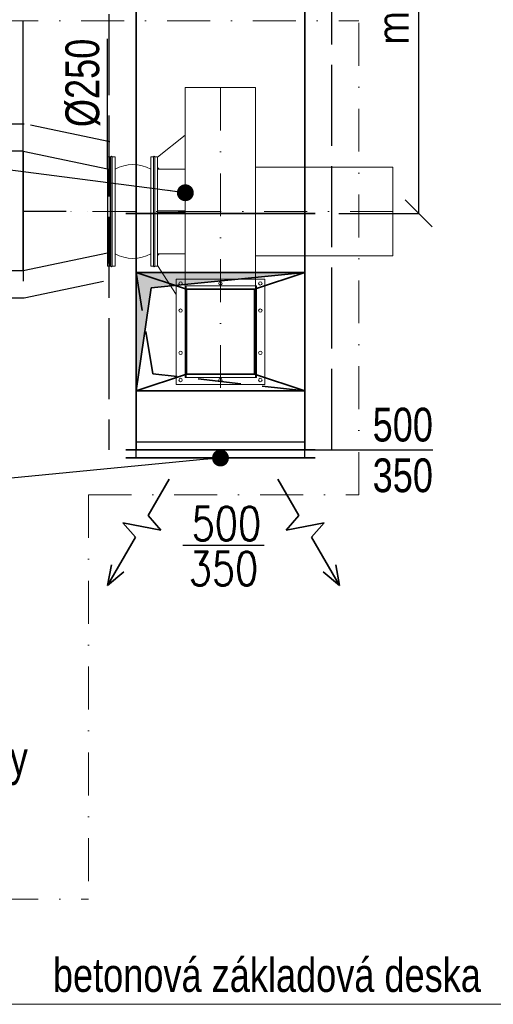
# Model space of a CAD drawing. Header units: millimetres. Extents: x 161070 to 520640, y 9197 to 248394.
# Tile 82 of 137: x 199174 to 200576, y 116426 to 119340. Entities that reach past the tile are written whole.
import ezdxf
from ezdxf.enums import TextEntityAlignment as Align

# ---------------------------------------------------------------- set-up
doc = ezdxf.new("R2010")
doc.units = ezdxf.units.MM
doc.header["$LTSCALE"] = 10
for name, pattern in [('ACAD_ISO02W100', [15, 12, -3]), ('DASHDOT', [25.4, 12.7, -6.35, 0, -6.35]), ('DASHED', [19.05, 12.7, -6.35]), ('DASHED2', [9.525, 6.35, -3.175])]:
    doc.linetypes.add(name, pattern=pattern)
doc.layers.get('Defpoints').update_dxf_attribs({"color": 252})
for name, color, linetype, lineweight in [('VZT Odvod', 5, 'Continuous', 35), ('VZT Tenka', 30, 'Continuous', 15), ('VZT-koty', 4, 'Continuous', 25)]:
    doc.layers.add(name, color=color, linetype=linetype, lineweight=lineweight)
for name, color, linetype in [('VZT Odvod-pozice_odkaz', 7, 'Continuous'), ('VZT Potrubí SKII', 11, 'Continuous'), ('VZT Tepelná izolace', 3, 'ACAD_ISO02W100')]:
    doc.layers.add(name, color=color, linetype=linetype)
doc.styles.add('AR-KOTY', font='simplex', dxfattribs={"width": 0.7})
doc.styles.add('Romans', font='romans.shx', dxfattribs={"width": 0.8})
doc.styles.get("Standard").update_dxf_attribs({"font": 'ic-simplex.shx', "width": 0.8})
doc.dimstyles.new('CADKON', dxfattribs={"dimscale": 50, "dimtxt": 2.5, "dimasz": 2.5, "dimexe": 1.8, "dimexo": 5, "dimgap": 0.6, "dimtad": 1, "dimrnd": 1, "dimtxsty": 'Standard', "dimblk1": 'ARCHTICK', "dimblk2": 'ARCHTICK', "dimsah": 1, "dimcen": 2.5, "dimadec": 1, "dimazin": 2, "dimtfac": 1, "dimtdec": 4, "dimtix": 1, "dimtmove": 1, "dimatfit": 3, "dimldrblk": 'OPEN30', "dimfxl": 5, "dimtolj": 1, "dimarcsym": 0})
doc.dimstyles.new('Standa 50', dxfattribs={"dimtxt": 100, "dimasz": 80, "dimexe": 0, "dimexo": 30, "dimgap": 30, "dimtad": 1, "dimdec": 0, "dimrnd": 1, "dimdsep": 46, "dimtxsty": 'Romans', "dimblk": 'OBLIQUE', "dimcen": 0, "dimclrd": 256, "dimclre": 256, "dimclrt": 256, "dimadec": 0, "dimazin": 0, "dimtfac": 1, "dimtdec": 0, "dimtofl": 0, "dimtmove": 0, "dimatfit": 3, "dimldrblk": 'OBLIQUE', "dimfxl": 1, "dimtvp": 1.1, "dimtolj": 1, "dimlwd": -1, "dimlwe": -1, "dimarcsym": 0})

# ---------------------------------------------------------------- blocks, each defined once
blk = doc.blocks.new('*U2277', base_point=(100.000029, 76.999998))
at = {"color": 0, "linetype": 'ByBlock', "lineweight": -2}
for p, q in [((278.000029, 76.999998), (304.513255, 153.999998)), ((331.026481, 76.999998), (304.513255, 153.999998)), ((620.052934, 76.999998), (535.879199, 107.513298)), ((100.000029, 76.999998), (278.000029, 76.999998)), ((331.026481, 76.999998), (357.539708, -0.000002)), ((357.539708, -0.000002), (384.052934, 76.999998)), ((384.052934, 76.999998), (620.052934, 76.999998)), ((620.052934, 76.999998), (535.879199, 46.486697))]:
    blk.add_line(p, q, dxfattribs=at)
blk = doc.blocks.new('*U813')
at = {"color": 0, "linetype": 'ByBlock', "lineweight": -2}
for p, q in [((0, 355), (0, 385)), ((0, 355), (250, 302.5)), ((0, 355), (0, 0)), ((250, 302.5), (250, 332.5)), ((250, 302.5), (250, 52.5)), ((250, 52.5), (0, 0)), ((250, 52.5), (250, 22.5)), ((0, 0), (0, -30))]:
    blk.add_line(p, q, dxfattribs=at)
at = {"color": 40, "linetype": 'DASHDOT', "lineweight": 25}
blk.add_line((0, 177.5), (250, 177.5), dxfattribs=at)
blk = doc.blocks.new('*U1049')
at = {"color": 40, "linetype": 'DASHDOT', "lineweight": 25}
for p, q in [((177.5, 917.5), (177.5, 502.5)), ((-30, 710), (385, 710))]:
    blk.add_line(p, q, dxfattribs=at)
at = {"color": 0, "linetype": 'ByBlock', "lineweight": -2}
for p, q in [((0, 0), (0, 710)), ((355, 0), (355, 710)), ((0, 0), (-30, 0)), ((0, 0), (355, 0)), ((355, 0), (385, 0))]:
    blk.add_line(p, q, dxfattribs=at)
blk.add_arc((177.5, 710), 177.5, 0, 180, dxfattribs=at)
at = {"color": 40, "linetype": 'DASHED', "lineweight": 25}
for centre, radius, start, end in [((227.5, 710), 184.4, 105.732, 254.268), ((177.5, 710), 177.5, 180, 0)]:
    blk.add_arc(centre, radius, start, end, dxfattribs=at)
blk = doc.blocks.new('*U3102', base_point=(101, 0))
at = {"linetype": 'ByBlock', "lineweight": -2, "transparency": 33554661}
blk.add_hatch(color=0, dxfattribs=at).paths.add_polyline_path([(351, 301), (-149, 301), (-149, -49), (-104, 256)])
at = {"color": 0, "linetype": 'ByBlock', "lineweight": -2}
for p, q in [((0, 252), (-149, 301)), ((351, 301), (-149, 301)), ((-149, 301), (-149, -49)), ((351, 301), (-104, 256)), ((351, 301), (202, 252)), ((351, -49), (351, 301)), ((-149, -49), (-104, 256)), ((0, 252), (0, 0)), ((202, 252), (0, 252)), ((202, 0), (202, 252)), ((0, 0), (-149, -49)), ((0, 0), (202, 0)), ((351, -49), (202, 0)), ((-149, -49), (351, -49))]:
    blk.add_line(p, q, dxfattribs=at)
blk = doc.blocks.new('*U3284')
at = {"color": 0, "linetype": 'ByBlock'}
for p, q in [((0, 500), (0, 530)), ((1490, 500), (1490, 530)), ((1490, 500), (0, 500)), ((0, 500), (0, 0)), ((1490, 0), (1490, 500)), ((0, 0), (0, -30)), ((0, 0), (1490, 0)), ((1490, 0), (1490, -30))]:
    blk.add_line(p, q, dxfattribs=at)
blk = doc.blocks.new('*U3318')
at = {"color": 0, "linetype": 'ByBlock'}
for p, q in [((0, -30), (0, 530)), ((700, -30), (700, 530)), ((0, 500), (175, 500)), ((525, 500), (175, 500)), ((700, 500), (525, 500)), ((175, 0), (0, 0)), ((175, 0), (525, 0)), ((525, 0), (700, 0))]:
    blk.add_line(p, q, dxfattribs=at)
at = {"color": 2, "linetype": 'DASHED'}
for p, q in [((175, 500), (175, 0)), ((525, 0), (525, 500))]:
    blk.add_line(p, q, dxfattribs=at)
blk.add_lwpolyline([(175, 0), (225, 450), (525, 500)], dxfattribs=at)
blk = doc.blocks.new('_OBLIQUE')
at = {"color": 0, "linetype": 'ByBlock'}
blk.add_line((-0.5, -0.5), (0.5, 0.5), dxfattribs=at)
blk = doc.blocks.new('*D3323')
at = {"layer": 'Defpoints', "color": 0}
for p in [(200018.5, 120256.9), (200018.5, 118766.9), (200355, 118766.9)]:
    blk.add_point(p, dxfattribs=at)
at = {"layer": 'VZT-koty'}
for p, q in [((200118.5, 120256.9), (200355, 120256.9)), ((200355, 120256.9), (200355, 118766.9)), ((200118.5, 118766.9), (200355, 118766.9))]:
    blk.add_line(p, q, dxfattribs=at)
at = {"layer": 'VZT-koty', "xscale": 80, "yscale": 80, "zscale": 80}
for p, rotation in [((200355, 120256.9), 90), ((200355, 118766.9), 270)]:
    blk.add_blockref('_OBLIQUE', p, dxfattribs=dict(at, rotation=rotation))
at = {"layer": 'VZT-koty', "insert": (200275, 119516.9), "char_height": 100, "attachment_point": 5, "rotation": 90, "style": 'Romans'}
blk.add_mtext('\\A1;\\A1;\\A1;min.1240', dxfattribs=at)
blk = doc.blocks.new('*P3184')
at = {"color": 1, "lineweight": 20}
for p, q in [((-131, 156), (131, 156)), ((-131, -156), (-131, 156)), ((131, 156), (131, -156)), ((-101, 126), (101, 126)), ((-101, -126), (-101, 126)), ((101, 126), (101, -126)), ((101, -126), (-101, -126)), ((131, -156), (-131, -156))]:
    blk.add_line(p, q, dxfattribs=at)
for centre in [(-118, 143), (0, 143), (118, 143), (-118, 62.5), (118, 62.5), (-118, -62.5), (118, -62.5), (-118, -143), (0, -143), (118, -143)]:
    blk.add_circle(centre, 5, dxfattribs=at)
blk = doc.blocks.new('*p3185')
blk.add_blockref('*P3184', (180054.5, 264919.1))
blk = doc.blocks.new('*p3186')
at = {"layer": 'VZT Tenka', "color": 1, "linetype": 'DASHDOT', "lineweight": 20}
for p, q in [((180517, 266079.7), (180517, 265145.3)), ((181027.5, 265712.9), (180028.2, 265712.9))]:
    blk.add_line(p, q, dxfattribs=at)
at = {"layer": 'VZT Tenka', "color": 1, "lineweight": 20}
for p, q in [((180413, 265938.3), (180331, 265873.4)), ((180183, 265551.4), (180183, 265874.4)), ((180191, 265874.4), (180183, 265874.4)), ((180191, 265551.4), (180191, 265874.4)), ((180193, 265551.4), (180193, 265874.4)), ((180197, 265551.4), (180197, 265874.4)), ((180197, 265874.4), (180205, 265874.4)), ((180205, 265551.4), (180205, 265874.4)), ((180311, 265551.4), (180311, 265874.4)), ((180319, 265874.4), (180311, 265874.4)), ((180319, 265551.4), (180319, 265874.4)), ((180323, 265551.4), (180323, 265874.4)), ((180323, 265874.4), (180331, 265874.4)), ((180331, 265551.4), (180331, 265874.4)), ((180193, 265849.4), (180191, 265849.4)), ((180336, 265838.4), (180331, 265843.4)), ((180331, 265838.4), (180413, 265838.4)), ((180413, 265714.9), (180331, 265714.9)), ((180413, 265710.9), (180331, 265710.9)), ((180193, 265576.4), (180191, 265576.4)), ((180331, 265587.4), (180413, 265587.4)), ((180336, 265587.4), (180331, 265582.4)), ((180183, 265551.4), (180191, 265551.4)), ((180205, 265551.4), (180197, 265551.4)), ((180311, 265551.4), (180319, 265551.4)), ((180331, 265551.4), (180323, 265551.4)), ((180386, 265467.3), (180331, 265552.4))]:
    blk.add_line(p, q, dxfattribs=at)
for points in [[(180413, 266079.7), (180621, 266079.7), (180621, 265220.9), (180413, 265220.9)], [(180621, 265843.9), (181027.5, 265843.9), (181027.5, 265581.9), (180621, 265581.9)], [(180416, 265492.9), (180624, 265492.9), (180624, 265220.9), (180416, 265220.9)]]:
    blk.add_lwpolyline(points, close=True, dxfattribs=at)
for centre, radius, start, end in [((180195, 265874.4), 2, 0, 180), ((180321, 265874.4), 2, 0, 180), ((180258, 265742.7), 109, 60.9064, 119.0936), ((180258, 265683.1), 109, 240.9064, 299.0936), ((180195, 265551.4), 2, 180, 0), ((180321, 265551.4), 2, 180, 0)]:
    blk.add_arc(centre, radius, start, end, dxfattribs=at)
at = {"layer": 'VZT Tenka'}
blk.add_blockref('*p3185', (462.5, 437.8), dxfattribs=at)
blk = doc.blocks.new('_ArchTick')
at = {"color": 0, "const_width": 0.15}
blk.add_lwpolyline([(-0.5, -0.5), (0.5, 0.5)], dxfattribs=at)
blk = doc.blocks.new('*U3317', base_point=(-250, 47.6))
at = {"color": 2, "linetype": 'ByBlock', "lineweight": 25}
for p, q in [((-250, 47.6), (250, 47.6)), ((-250, 0), (-250, 47.6)), ((250, 0), (250, 47.6))]:
    blk.add_line(p, q, dxfattribs=at)
at = {"color": 0, "linetype": 'ByBlock', "lineweight": -2}
for p, q in [((-280, 0), (-250, 0)), ((-250, 0), (250, 0)), ((250, 0), (280, 0))]:
    blk.add_line(p, q, dxfattribs=at)

msp = doc.modelspace()

# ---------------------------------------------------------------- linework, layer by layer
at = {"layer": 'VZT Tenka', "linetype": 'DASHDOT'}
for p, q in [((197577.7, 119336.9), (200177.7, 119336.9)), ((200177.7, 117933.7), (200177.7, 119336.9)), ((199377.7, 117933.7), (200177.7, 117933.7)), ((199377.7, 117933.7), (199377.7, 116736.9)), ((197577.7, 116736.9), (199377.7, 116736.9))]:
    msp.add_line(p, q, dxfattribs=at)
at = {"layer": 'VZT Tenka'}
msp.add_line((199114, 116426), (200729.3, 116426), dxfattribs=at)
at = {"layer": 'VZT Tepelná izolace', "ltscale": 2}
for points in [[(199438.5, 120256.9), (199438.5, 118066.9)], [(200098.5, 118066.9), (200098.5, 120256.9)]]:
    msp.add_lwpolyline(points, dxfattribs=at)
msp.add_lwpolyline([(199440.6, 118978.6), (199187.6, 119031.7), (198474.5, 119031.7, 0.430805), (198217, 118774.2, 0.394955), (198474.5, 118516.7), (199187.6, 118516.7), (199440.6, 118569.9)], format="xyb", dxfattribs=at)
at = {"layer": 'VZT-koty'}
for p, q in [((199184.5, 118976.7), (199184.5, 119336.7)), ((199434.5, 118924.2), (199434.5, 119284.2)), ((200048.5, 118066.9), (200397.4, 118066.9)), ((199898, 117783.9), (199657.2, 117783.9))]:
    msp.add_line(p, q, dxfattribs=at)

# ---------------------------------------------------------------- block references
at = {"layer": 'VZT Odvod'}
for name, p, rotation in [('*U3284', (200018.5, 118766.9), 90), ('*U3318', (200018.5, 118066.9), 90), ('*U3317', (199518.5, 118090.7), 360)]:
    msp.add_blockref(name, p, dxfattribs=dict(at, rotation=rotation))
for name, p in [('*p3186', (19251.4, -146940)), ('*U3102', (199768.5, 118290.9))]:
    msp.add_blockref(name, p, dxfattribs=at)
at = {"layer": 'VZT Odvod', "zscale": 0.7}
for p, xscale, yscale, rotation in [((199616.6, 117980.6), 0.6999999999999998, 0.6999999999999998, 240.0000000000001), ((199938.5, 117980.6), -0.7, 0.7, 119.9999999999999)]:
    msp.add_blockref('*U2277', p, dxfattribs=dict(at, xscale=xscale, yscale=yscale, rotation=rotation))
at = {"layer": 'VZT Potrubí SKII', "rotation": 89.99999999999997}
msp.add_blockref('*U1049', (199184.5, 118596.7), dxfattribs=at)
at = {"layer": 'VZT Potrubí SKII'}
msp.add_blockref('*U813', (199184.5, 118596.7), dxfattribs=at)

# ---------------------------------------------------------------- texts
at = {"layer": 'VZT Tenka', "linetype": 'DASHED2', "width": 0.8}
for s, p in [('strana manipulace s odprašky', (198487.9, 117104.4)), ('betonová základová deska', (199905.9, 116462.7))]:
    msp.add_text(s, height=100, dxfattribs=at).set_placement(p, align=Align.CENTER)
at = {"layer": 'VZT-koty', "width": 0.8}
msp.add_text('%%c250', height=100, rotation=90, dxfattribs=at).set_placement((199409.5, 119284.2), align=Align.RIGHT)
msp.add_text('500', height=100, dxfattribs=at).set_placement((200397.4, 118091.9), align=Align.RIGHT)
msp.add_text('350', height=100, dxfattribs=at).set_placement((200397.4, 118041.9), align=Align.TOP_RIGHT)
at = {"layer": 'VZT-koty', "style": 'AR-KOTY', "width": 0.8}
for s, p in [('500', (199889, 117798.9)), ('350', (199880.3, 117665.8))]:
    msp.add_text(s, height=100, dxfattribs=at).set_placement(p, align=Align.RIGHT)

# ---------------------------------------------------------------- dimensions: what is measured, and where the dimension line sits
at = {"layer": 'VZT-koty'}
dim = msp.add_linear_dim(base=(200355, 118766.9), p1=(200018.5, 120256.9), p2=(200018.5, 118766.9), angle=90, text='\\A1;\\A1;min.1240', dimstyle='Standa 50', override={"dimexo": 100}, dxfattribs=at)
dim.commit()
dim.dimension.update_dxf_attribs({"geometry": '*D3323', "text_midpoint": (200355, 119516.9), "dimtype": 160})

# ---------------------------------------------------------------- leaders
at = {"layer": 'VZT Odvod-pozice_odkaz', "color": 102, "annotation_type": 0, "has_hookline": 1, "hookline_direction": 1}
for points, text_width in [([(199664.5, 118828.2), (196597.4, 119225.8)], 416.2), ([(199768.5, 118043.1), (196597.4, 117736.1)], 417.8)]:
    msp.add_leader(points, dimstyle='CADKON', override={"dimscale": 50, "dimasz": 1, "dimgap": 0.6, "dimldrblk": 'Dot'}, dxfattribs=dict(at, text_width=text_width))

doc.saveas('drawing.dxf')
